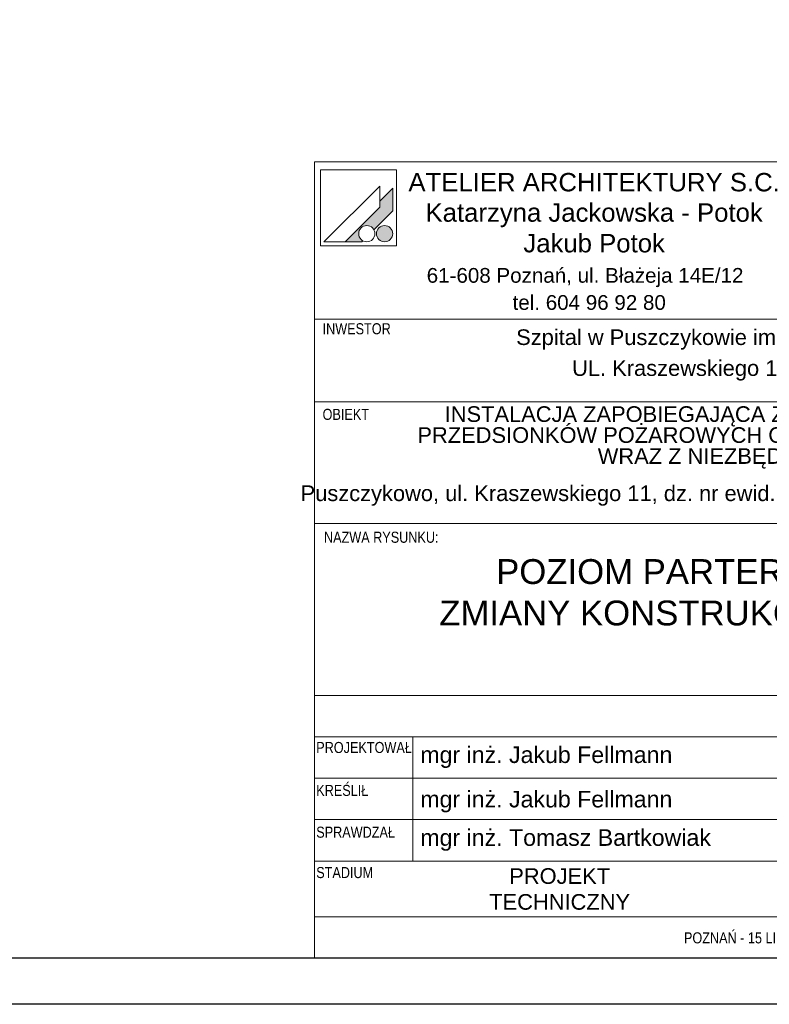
# Model space of a CAD drawing. Header units: metres. Extents: x -6509 to 204, y 32 to 4903.
# Tile 12 of 15: x -2194 to -1787, y 649 to 1184. Entities that reach past the tile are written whole.
import ezdxf

# ---------------------------------------------------------------- set-up
doc = ezdxf.new("R2010")
doc.units = ezdxf.units.M
doc.header["$LTSCALE"] = 50
doc.header["$MEASUREMENT"] = 0
for name, color, linetype in [('A_Arkusz', 7, 'Continuous'), ('BZ_ram', 2, 'Continuous'), ('BZ_txs', 2, 'Continuous')]:
    doc.layers.add(name, color=color, linetype=linetype)
doc.styles.add('BIKTS', font='bikromsw.shx', dxfattribs={"width": 0.8})
doc.styles.add('GENERATED_STYLE_1', font='arial.ttf')
doc.styles.add('GENERATED_STYLE_2', font='ARIALUNI.ttf')

msp = doc.modelspace()

# ---------------------------------------------------------------- hatches: boundary and pattern name
at = {"layer": 'A_Arkusz', "linetype": 'Continuous', "lineweight": 15, "ltscale": 1000}
for points in [[(-1991.68, 1092.19), (-1998.71, 1085.15), (-1998.71, 1081.92), (-2017.54, 1063.09), (-2008.49, 1063.09), (-2007.92, 1063.66), (-2008.58, 1064.12), (-2009.13, 1064.66), (-2009.57, 1065.29), (-2009.89, 1065.99), (-2010.09, 1066.73), (-2010.16, 1067.5), (-2010.09, 1068.26), (-2009.89, 1069), (-2009.57, 1069.7), (-2009.13, 1070.33), (-2008.58, 1070.87), (-2007.95, 1071.32), (-2007.26, 1071.64), (-2006.52, 1071.84), (-2005.75, 1071.91), (-2004.98, 1071.84), (-2004.24, 1071.64), (-2003.54, 1071.32), (-2002.91, 1070.87), (-2002.37, 1070.33), (-2001.91, 1069.67), (-1991.68, 1079.9), (-1991.68, 1081.42)], [(-1991.68, 1079.9), (-1991.68, 1092.19), (-1998.71, 1085.15), (-1998.71, 1081.92), (-2017.54, 1063.09), (-2008.49, 1063.09), (-2007.92, 1063.66, -1.314777), (-2001.91, 1069.67)], [(-1997.88, 1071.51), (-1994.58, 1063.35, -0.39153), (-2000.07, 1065.64, -0.418968)], [(-1997.88, 1071.51), (-1994.58, 1063.35, 0.455663), (-1992.22, 1069.6, 0.390402)]]:
    msp.add_hatch(color=7, dxfattribs=at).paths.add_polyline_path(points)

# ---------------------------------------------------------------- linework, layer by layer
at = {"layer": 'A_Arkusz', "color": 7, "linetype": 'Continuous', "lineweight": 15, "ltscale": 1000}
for p, q in [((-2034.19, 1106.5), (-2034.19, 1021.12)), ((-2034.19, 1106.49), (-1534.19, 1106.49)), ((-2030.96, 1102.23), (-2030.96, 1060.92)), ((-1989.65, 1102.23), (-2030.96, 1102.23)), ((-1989.65, 1102.23), (-1989.65, 1060.92)), ((-1998.71, 1093.39), (-2029.02, 1063.09)), ((-1998.71, 1093.39), (-1998.71, 1081.92)), ((-1991.68, 1092.19), (-1998.71, 1085.15)), ((-1991.68, 1092.19), (-1991.68, 1081.42)), ((-1998.71, 1081.92), (-2017.54, 1063.09)), ((-1991.68, 1081.42), (-1991.68, 1079.9)), ((-1991.68, 1079.9), (-2001.91, 1069.67)), ((-2030.96, 1060.92), (-1989.65, 1060.92)), ((-2029.02, 1063.09), (-2008.49, 1063.09)), ((-2007.92, 1063.66), (-2008.49, 1063.09)), ((-2034.19, 1021.12), (-1534.19, 1021.12)), ((-2034.19, 1021.12), (-2034.19, 673.85)), ((-1534.19, 1021.12), (-2034.19, 1021.12)), ((-2034.19, 976.12), (-1534.19, 976.12)), ((-2034.19, 910.12), (-1534.19, 910.12)), ((-2034.19, 816.67), (-1534.19, 816.67)), ((-2034.19, 794.17), (-1534.19, 794.17)), ((-1980.7, 726.67), (-1980.7, 794.17)), ((-2034.19, 771.67), (-1534.19, 771.67)), ((-2034.19, 749.17), (-1534.19, 749.17)), ((-1980.7, 749.17), (-1534.19, 749.17)), ((-2034.19, 726.67), (-1534.89, 726.67)), ((-1964.19, 726.67), (-1534.19, 726.67)), ((-2034.19, 696.36), (-1534.19, 696.36)), ((-2034.19, 696.36), (-1534.19, 696.36))]:
    msp.add_line(p, q, dxfattribs=at)
for centre, start, end in [((-2005.75, 1067.5), 0, 180), ((-1996.09, 1067.5), 0, 180), ((-2005.75, 1067.5), 180, 0), ((-1996.09, 1067.5), 180, 0)]:
    msp.add_arc(centre, 4.41, start, end, dxfattribs=at)
at = {"layer": 'BZ_ram', "color": 1}
msp.add_lwpolyline([(-6509.19, 648.85), (-6509.19, 4848.85), (-1509.19, 4848.85), (-1509.19, 648.85)], close=True, dxfattribs=at)
at = {"layer": 'BZ_ram'}
msp.add_lwpolyline([(-6359.19, 673.85), (-6359.19, 4823.85), (-1534.19, 4823.85), (-1534.19, 673.85)], close=True, dxfattribs=at)

# ---------------------------------------------------------------- texts
at = {"layer": 'A_Arkusz', "color": 7, "linetype": 'Continuous', "lineweight": 15}
for s, insert, char_height, attachment_point, style in [('\\A1;{\\fArial|b0|i0|c238|p38;ATELIER ARCHITEKTURY S.C.}', (-1882.25, 1095.41), 9.9996, 5, 'GENERATED_STYLE_1'), ('\\A1;{\\fArial|b0|i0|c238|p38;Katarzyna Jackowska - Potok}', (-1882.25, 1077.48), 9.9996, 5, 'GENERATED_STYLE_1'), ('\\A1;{\\fArial|b0|i0|c238|p38;Jakub Potok}', (-1882.25, 1062.27), 9.9996, 5, 'GENERATED_STYLE_1'), ('\\A1;{\\fArial|b0|i0|c238|p38;61-608 Poznań, ul. Błażeja 14E/12}', (-1887.17, 1043.64), 7.9997, 5, 'GENERATED_STYLE_1'), ('\\A1;{\\fArial|b0|i0|c238|p38;tel. 604 96 92 80}', (-1884.92, 1030.06), 7.9997, 5, 'GENERATED_STYLE_1'), ('\\A1;{\\fArial Narrow|b0|i0|c238|p34;INWESTOR}', (-2029.77, 1015.81), 5.9998, 4, 'GENERATED_STYLE_2'), ('\\A1;{\\fArial Narrow|b0|i0|c238|p34;OBIEKT}', (-2029.77, 969.3), 5.9998, 4, 'GENERATED_STYLE_2'), ('\\A1;{\\fArial Narrow|b0|i0|c238|p34;NAZWA RYSUNKU:}', (-2029.01, 902.54), 5.9998, 4, 'GENERATED_STYLE_2'), ('\\A1;{\\fArial Narrow|b0|i0|c238|p34;PROJEKTOWAŁ}', (-2033.22, 788.33), 5.9998, 4, 'GENERATED_STYLE_2'), ('{\\fArial|b0|i0|c238|p38;mgr inż. Jakub Fellmann}', (-1976.69, 783.08), 8.9996, 4, 'GENERATED_STYLE_1'), ('\\A1;{\\fArial Narrow|b0|i0|c238|p34;KREŚLIŁ}', (-2033.22, 765.02), 5.9998, 4, 'GENERATED_STYLE_2'), ('{\\fArial|b0|i0|c238|p38;mgr inż. Jakub Fellmann}', (-1976.69, 758.95), 8.9996, 4, 'GENERATED_STYLE_1'), ('\\A1;{\\fArial Narrow|b0|i0|c238|p34;SPRAWDZAŁ}', (-2033.22, 742.32), 5.9998, 4, 'GENERATED_STYLE_2'), ('{\\fArial|b0|i0|c238|p38;mgr inż. Tomasz Bartkowiak}', (-1976.69, 738.08), 8.9996, 4, 'GENERATED_STYLE_1'), ('\\A1;{\\fArial Narrow|b0|i0|c238|p34;STADIUM}', (-2033.22, 720.39), 5.9998, 4, 'GENERATED_STYLE_2'), ('{\\A1;\\fArial Narrow|b0|i0|c238|p34;POZNAŃ - 15 LIPIEC 2024}', (-1833.45, 684.92), 5.9998, 4, 'GENERATED_STYLE_2')]:
    msp.add_mtext(s, dxfattribs=dict(at, insert=insert, char_height=char_height, attachment_point=attachment_point, style=style))
at = {"layer": 'A_Arkusz', "color": 7, "linetype": 'Continuous', "style": 'GENERATED_STYLE_1'}
for s, insert, char_height, attachment_point in [('\\A1;{\\fArial|b0|i0|c238|p38;Szpital w Puszczykowie im. Prof. S. T. Dąbrowskiego S.A.}', (-1924.6, 1009.98), 8.5, 4), ('\\A1;{\\fArial|b0|i0|c238|p38;UL. Kraszewskiego 11, 62-041 Puszczykowo}', (-1775.76, 993.2), 8.5, 5), ('POZIOM PARTERU - \\PZMIANY KONSTRUKCYJNE ', (-1844.86, 872.6), 13.5, 5)]:
    msp.add_mtext(s, dxfattribs=dict(at, insert=insert, char_height=char_height, attachment_point=attachment_point))
at = {"layer": 'A_Arkusz', "color": 7, "linetype": 'Continuous', "lineweight": 15, "char_height": 8.5, "attachment_point": 5, "style": 'GENERATED_STYLE_1'}
for s, insert, width, line_spacing_factor in [('\\A1;{\\fArial|b0|i0|c238|p38;INSTALACJA ZAPOBIEGAJĄCA ZADYMIENIU KLATEK SCHODOWYCH I PRZEDSIONKÓW POŻAROWYCH ORAZ WIND ŁĄCZNIE Z PRZEDSIONKAMI, WRAZ Z NIEZBĘDNYMI PRZEBUDOWAMI}', (-1764.53, 956.81), 460.6771, 0.804078), ('\\A1;{\\fArial|b0|i0|c238|p38;Puszczykowo, ul. Kraszewskiego 11, dz. nr ewid. 950/5; Obręb 0003, Niwka w gminie Puszczykowo}', (-1779.39, 925.2), 500.0046, 0.930574)]:
    msp.add_mtext(s, dxfattribs=dict(at, insert=insert, width=width, line_spacing_factor=line_spacing_factor))
at = {"layer": 'A_Arkusz', "color": 7, "linetype": 'Continuous', "lineweight": 15, "insert": (-1900.98, 711.45), "char_height": 8.5, "attachment_point": 5, "line_spacing_factor": 0.990875, "style": 'GENERATED_STYLE_1'}
msp.add_mtext('{\\A1;PROJEKT\\PTECHNICZNY}', dxfattribs=at)
at = {"layer": 'BZ_txs', "insert": (-2095.98, 1697.22), "char_height": 17.5, "width": 561.7849, "attachment_point": 1, "style": 'BIKTS'}
msp.add_mtext('1. Rysunek rozpartywać łącznie z pozostałymi rysunkami branży konstrukcyjnej, opisem technicznym, projektami branży architektonicznej, instalacyjnej oraz dokumentacją archiwalną.\\P2. W miejscu nowych otworów i poszerzanych istniejących zamontować nadproża. Jeżeli nie opisano inaczej nadproża wykonać z prefabrykowanych nadproży systemowych. Nadproża zabezpieczyć do REI wymaganego dla ściany, na której się opiera.^J3. Stal profilowa: S235\\P4. Stal zbrojeniowa A-IIIN (B-500SP)^J5. Materiał projektowanych ścian wg dokumentacji branży architektonicznej.\\P6. Przed rozpoczęciem prac Wykonawca jest zobowiązany do weryfikacji założoń projektowych ze stanem faktycznym - w przypadku rozbieżności konieczne jest poinformowanie o nich autorów niniejszego opracowania.', dxfattribs=at)

doc.saveas('drawing.dxf')
